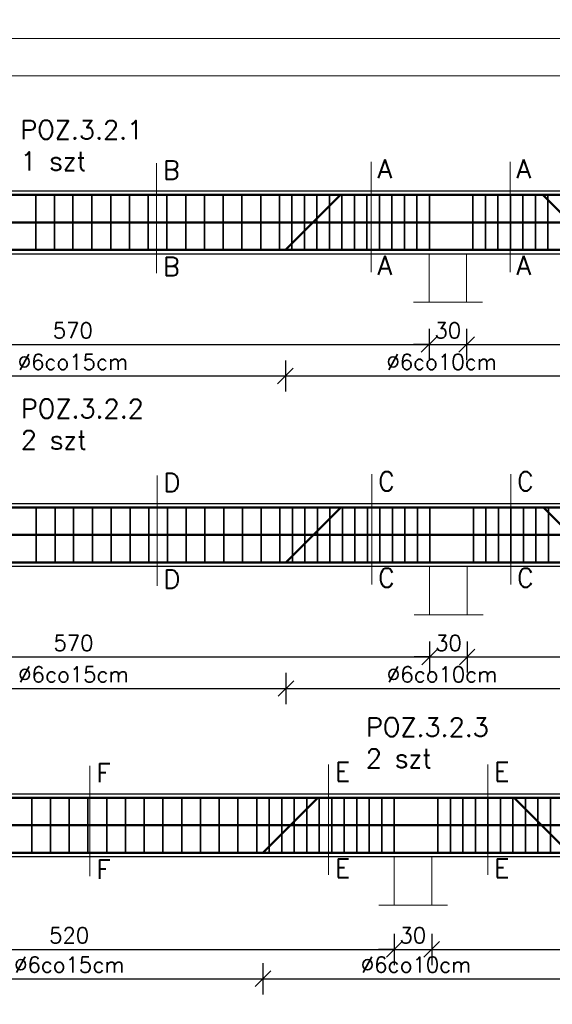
# Model space of a CAD drawing. Extents: x -19 to 9300416, y -12 to 10688993.
# Tile 31 of 106: x 4613225 to 4613651, y 5311934 to 5312722. Entities that reach past the tile are written whole.
import ezdxf

# ---------------------------------------------------------------- set-up
doc = ezdxf.new("R2010")
doc.units = 0
doc.header["$MEASUREMENT"] = 0
for name, color, linetype, lineweight in [('hatch', 253, 'Continuous', 0), ('K-SCIANY CIENKI', 163, 'Continuous', 30), ('K-STAL', 114, 'Continuous', 50), ('K-STAL CIENKI', 92, 'Continuous', 35), ('K-WYMIARY', 7, 'Continuous', 15)]:
    doc.layers.add(name, color=color, linetype=linetype, lineweight=lineweight)
doc.styles.add('Simplex', font='simplex.shx')
doc.dimstyles.new('1do50', dxfattribs={"dimscale": 5, "dimtxt": 2.5, "dimasz": 2.5, "dimexe": 2.5, "dimexo": 0.5, "dimgap": 1, "dimtad": 1, "dimdec": 1, "dimrnd": 0.5, "dimzin": 12, "dimdsep": 46, "dimtxsty": 'Simplex', "dimblk": 'OBLIQUE', "dimcen": 0.5, "dimdle": 2.5, "dimclrd": 256, "dimclre": 256, "dimclrt": 256, "dimadec": 1, "dimazin": 3, "dimtfac": 1, "dimtdec": 1, "dimtix": 1, "dimtmove": 0, "dimatfit": 3, "dimfxl": 0, "dimtolj": 1, "dimtzin": 0, "dimarcsym": 0})

# ---------------------------------------------------------------- blocks, each defined once
blk = doc.blocks.new('_Oblique')
at = {"color": 0, "linetype": 'ByBlock', "lineweight": -2}
blk.add_line((-0.5, -0.5), (0.5, 0.5), dxfattribs=at)
blk = doc.blocks.new('*D1325')
at = {"layer": 'Defpoints', "color": 0, "lineweight": 0, "ltscale": 40}
for p in [(4612982.12, 5312496), (4613552.12, 5312496), (4613552.12, 5312462.2)]:
    blk.add_point(p, dxfattribs=at)
at = {"layer": 'K-WYMIARY', "lineweight": -2, "ltscale": 40}
for p, q in [((4612982.12, 5312474.7), (4612982.12, 5312449.7)), ((4613552.12, 5312474.7), (4613552.12, 5312449.7)), ((4612969.62, 5312462.2), (4613564.62, 5312462.2))]:
    blk.add_line(p, q, dxfattribs=at)
at = {"layer": 'K-WYMIARY', "lineweight": -2, "ltscale": 40, "xscale": 12.5, "yscale": 12.5, "zscale": 12.5, "rotation": 180}
blk.add_blockref('_Oblique', (4612982.12, 5312462.2), dxfattribs=at)
at = {"layer": 'K-WYMIARY', "lineweight": -2, "ltscale": 40, "xscale": 12.5, "yscale": 12.5, "zscale": 12.5}
blk.add_blockref('_Oblique', (4613552.12, 5312462.2), dxfattribs=at)
at = {"layer": 'K-WYMIARY', "lineweight": 0, "ltscale": 40, "insert": (4613267.12, 5312473.45), "char_height": 12.5, "attachment_point": 5, "style": 'Simplex'}
blk.add_mtext('\\A1;570', dxfattribs=at)
blk = doc.blocks.new('*D1326')
at = {"layer": 'Defpoints', "color": 0, "lineweight": 0, "ltscale": 40}
for p in [(4613552.12, 5312496), (4613582.12, 5312496), (4613582.12, 5312462.2)]:
    blk.add_point(p, dxfattribs=at)
at = {"layer": 'K-WYMIARY', "lineweight": -2, "ltscale": 40}
for p, q in [((4613552.12, 5312474.7), (4613552.12, 5312449.7)), ((4613582.12, 5312474.7), (4613582.12, 5312449.7)), ((4613552.12, 5312462.2), (4613539.62, 5312462.2)), ((4613552.12, 5312462.2), (4613582.12, 5312462.2)), ((4613582.12, 5312462.2), (4613594.62, 5312462.2))]:
    blk.add_line(p, q, dxfattribs=at)
at = {"layer": 'K-WYMIARY', "lineweight": -2, "ltscale": 40, "xscale": 12.5, "yscale": 12.5, "zscale": 12.5}
blk.add_blockref('_Oblique', (4613552.12, 5312462.2), dxfattribs=at)
at = {"layer": 'K-WYMIARY', "lineweight": -2, "ltscale": 40, "xscale": 12.5, "yscale": 12.5, "zscale": 12.5, "rotation": 180}
blk.add_blockref('_Oblique', (4613582.12, 5312462.2), dxfattribs=at)
at = {"layer": 'K-WYMIARY', "lineweight": 0, "ltscale": 40, "insert": (4613567.12, 5312473.45), "char_height": 12.5, "attachment_point": 5, "style": 'Simplex'}
blk.add_mtext('\\A1;30', dxfattribs=at)
blk = doc.blocks.new('*D1327')
at = {"layer": 'Defpoints', "color": 0, "lineweight": 0, "ltscale": 40}
for p in [(4613582.12, 5312496), (4614092.12, 5312496), (4614092.12, 5312462.2)]:
    blk.add_point(p, dxfattribs=at)
at = {"layer": 'K-WYMIARY', "lineweight": -2, "ltscale": 40}
for p, q in [((4613582.12, 5312474.7), (4613582.12, 5312449.7)), ((4614092.12, 5312474.7), (4614092.12, 5312449.7)), ((4613569.62, 5312462.2), (4614104.62, 5312462.2))]:
    blk.add_line(p, q, dxfattribs=at)
at = {"layer": 'K-WYMIARY', "lineweight": -2, "ltscale": 40, "xscale": 12.5, "yscale": 12.5, "zscale": 12.5, "rotation": 180}
blk.add_blockref('_Oblique', (4613582.12, 5312462.2), dxfattribs=at)
at = {"layer": 'K-WYMIARY', "lineweight": -2, "ltscale": 40, "xscale": 12.5, "yscale": 12.5, "zscale": 12.5}
blk.add_blockref('_Oblique', (4614092.12, 5312462.2), dxfattribs=at)
at = {"layer": 'K-WYMIARY', "lineweight": 0, "ltscale": 40, "insert": (4613837.12, 5312473.45), "char_height": 12.5, "attachment_point": 5, "style": 'Simplex'}
blk.add_mtext('\\A1;510', dxfattribs=at)
blk = doc.blocks.new('*D1332')
at = {"layer": 'Defpoints', "color": 0, "lineweight": 0, "ltscale": 40}
for p in [(4613097.12, 5312534.83), (4613437.12, 5312534.83), (4613437.12, 5312437.01)]:
    blk.add_point(p, dxfattribs=at)
at = {"layer": 'K-WYMIARY', "lineweight": -2, "ltscale": 40}
for p, q in [((4613097.12, 5312449.51), (4613097.12, 5312424.51)), ((4613437.12, 5312449.51), (4613437.12, 5312424.51)), ((4613084.62, 5312437.01), (4613449.62, 5312437.01))]:
    blk.add_line(p, q, dxfattribs=at)
at = {"layer": 'K-WYMIARY', "lineweight": -2, "ltscale": 40, "xscale": 12.5, "yscale": 12.5, "zscale": 12.5, "rotation": 180}
blk.add_blockref('_Oblique', (4613097.12, 5312437.01), dxfattribs=at)
at = {"layer": 'K-WYMIARY', "lineweight": -2, "ltscale": 40, "xscale": 12.5, "yscale": 12.5, "zscale": 12.5}
blk.add_blockref('_Oblique', (4613437.12, 5312437.01), dxfattribs=at)
at = {"layer": 'K-WYMIARY', "lineweight": 0, "ltscale": 40, "insert": (4613267.12, 5312448.26), "char_height": 12.5, "attachment_point": 5, "style": 'Simplex'}
blk.add_mtext('\\A1;∅6co15cm', dxfattribs=at)
blk = doc.blocks.new('*D1333')
at = {"layer": 'Defpoints', "color": 0, "lineweight": 0, "ltscale": 40}
for p in [(4613437.12, 5312534.83), (4613687.12, 5312534.83), (4613687.12, 5312437.01)]:
    blk.add_point(p, dxfattribs=at)
at = {"layer": 'K-WYMIARY', "lineweight": -2, "ltscale": 40}
for p, q in [((4613437.12, 5312449.51), (4613437.12, 5312424.51)), ((4613687.12, 5312449.51), (4613687.12, 5312424.51)), ((4613424.62, 5312437.01), (4613699.62, 5312437.01))]:
    blk.add_line(p, q, dxfattribs=at)
at = {"layer": 'K-WYMIARY', "lineweight": -2, "ltscale": 40, "xscale": 12.5, "yscale": 12.5, "zscale": 12.5, "rotation": 180}
blk.add_blockref('_Oblique', (4613437.12, 5312437.01), dxfattribs=at)
at = {"layer": 'K-WYMIARY', "lineweight": -2, "ltscale": 40, "xscale": 12.5, "yscale": 12.5, "zscale": 12.5}
blk.add_blockref('_Oblique', (4613687.12, 5312437.01), dxfattribs=at)
at = {"layer": 'K-WYMIARY', "lineweight": 0, "ltscale": 40, "insert": (4613562.12, 5312448.26), "char_height": 12.5, "attachment_point": 5, "style": 'Simplex'}
blk.add_mtext('\\A1;∅6co10cm', dxfattribs=at)
blk = doc.blocks.new('*D1339')
at = {"layer": 'Defpoints', "color": 0, "lineweight": 0, "ltscale": 40}
for p in [(4612982.57, 5312246.02), (4613552.57, 5312246.02), (4613552.57, 5312212.22)]:
    blk.add_point(p, dxfattribs=at)
at = {"layer": 'K-WYMIARY', "lineweight": -2, "ltscale": 40}
for p, q in [((4612982.57, 5312224.72), (4612982.57, 5312199.72)), ((4613552.57, 5312224.72), (4613552.57, 5312199.72)), ((4612970.07, 5312212.22), (4613565.07, 5312212.22))]:
    blk.add_line(p, q, dxfattribs=at)
at = {"layer": 'K-WYMIARY', "lineweight": -2, "ltscale": 40, "xscale": 12.5, "yscale": 12.5, "zscale": 12.5, "rotation": 180}
blk.add_blockref('_Oblique', (4612982.57, 5312212.22), dxfattribs=at)
at = {"layer": 'K-WYMIARY', "lineweight": -2, "ltscale": 40, "xscale": 12.5, "yscale": 12.5, "zscale": 12.5}
blk.add_blockref('_Oblique', (4613552.57, 5312212.22), dxfattribs=at)
at = {"layer": 'K-WYMIARY', "lineweight": 0, "ltscale": 40, "insert": (4613267.57, 5312223.47), "char_height": 12.5, "attachment_point": 5, "style": 'Simplex'}
blk.add_mtext('\\A1;570', dxfattribs=at)
blk = doc.blocks.new('*D1340')
at = {"layer": 'Defpoints', "color": 0, "lineweight": 0, "ltscale": 40}
for p in [(4613552.57, 5312246.02), (4613582.57, 5312246.02), (4613582.57, 5312212.22)]:
    blk.add_point(p, dxfattribs=at)
at = {"layer": 'K-WYMIARY', "lineweight": -2, "ltscale": 40}
for p, q in [((4613552.57, 5312224.72), (4613552.57, 5312199.72)), ((4613582.57, 5312224.72), (4613582.57, 5312199.72)), ((4613552.57, 5312212.22), (4613540.07, 5312212.22)), ((4613552.57, 5312212.22), (4613582.57, 5312212.22)), ((4613582.57, 5312212.22), (4613595.07, 5312212.22))]:
    blk.add_line(p, q, dxfattribs=at)
at = {"layer": 'K-WYMIARY', "lineweight": -2, "ltscale": 40, "xscale": 12.5, "yscale": 12.5, "zscale": 12.5}
blk.add_blockref('_Oblique', (4613552.57, 5312212.22), dxfattribs=at)
at = {"layer": 'K-WYMIARY', "lineweight": -2, "ltscale": 40, "xscale": 12.5, "yscale": 12.5, "zscale": 12.5, "rotation": 180}
blk.add_blockref('_Oblique', (4613582.57, 5312212.22), dxfattribs=at)
at = {"layer": 'K-WYMIARY', "lineweight": 0, "ltscale": 40, "insert": (4613567.57, 5312223.47), "char_height": 12.5, "attachment_point": 5, "style": 'Simplex'}
blk.add_mtext('\\A1;30', dxfattribs=at)
blk = doc.blocks.new('*D1341')
at = {"layer": 'Defpoints', "color": 0, "lineweight": 0, "ltscale": 40}
for p in [(4613582.57, 5312246.02), (4614092.57, 5312246.02), (4614092.57, 5312212.22)]:
    blk.add_point(p, dxfattribs=at)
at = {"layer": 'K-WYMIARY', "lineweight": -2, "ltscale": 40}
for p, q in [((4613582.57, 5312224.72), (4613582.57, 5312199.72)), ((4614092.57, 5312224.72), (4614092.57, 5312199.72)), ((4613570.07, 5312212.22), (4614105.07, 5312212.22))]:
    blk.add_line(p, q, dxfattribs=at)
at = {"layer": 'K-WYMIARY', "lineweight": -2, "ltscale": 40, "xscale": 12.5, "yscale": 12.5, "zscale": 12.5, "rotation": 180}
blk.add_blockref('_Oblique', (4613582.57, 5312212.22), dxfattribs=at)
at = {"layer": 'K-WYMIARY', "lineweight": -2, "ltscale": 40, "xscale": 12.5, "yscale": 12.5, "zscale": 12.5}
blk.add_blockref('_Oblique', (4614092.57, 5312212.22), dxfattribs=at)
at = {"layer": 'K-WYMIARY', "lineweight": 0, "ltscale": 40, "insert": (4613837.57, 5312223.47), "char_height": 12.5, "attachment_point": 5, "style": 'Simplex'}
blk.add_mtext('\\A1;510', dxfattribs=at)
blk = doc.blocks.new('*D1346')
at = {"layer": 'Defpoints', "color": 0, "lineweight": 0, "ltscale": 40}
for p in [(4613097.57, 5312284.85), (4613437.57, 5312284.85), (4613437.57, 5312187.03)]:
    blk.add_point(p, dxfattribs=at)
at = {"layer": 'K-WYMIARY', "lineweight": -2, "ltscale": 40}
for p, q in [((4613097.57, 5312199.53), (4613097.57, 5312174.53)), ((4613437.57, 5312199.53), (4613437.57, 5312174.53)), ((4613085.07, 5312187.03), (4613450.07, 5312187.03))]:
    blk.add_line(p, q, dxfattribs=at)
at = {"layer": 'K-WYMIARY', "lineweight": -2, "ltscale": 40, "xscale": 12.5, "yscale": 12.5, "zscale": 12.5, "rotation": 180}
blk.add_blockref('_Oblique', (4613097.57, 5312187.03), dxfattribs=at)
at = {"layer": 'K-WYMIARY', "lineweight": -2, "ltscale": 40, "xscale": 12.5, "yscale": 12.5, "zscale": 12.5}
blk.add_blockref('_Oblique', (4613437.57, 5312187.03), dxfattribs=at)
at = {"layer": 'K-WYMIARY', "lineweight": 0, "ltscale": 40, "insert": (4613267.57, 5312198.28), "char_height": 12.5, "attachment_point": 5, "style": 'Simplex'}
blk.add_mtext('\\A1;∅6co15cm', dxfattribs=at)
blk = doc.blocks.new('*D1347')
at = {"layer": 'Defpoints', "color": 0, "lineweight": 0, "ltscale": 40}
for p in [(4613437.57, 5312284.85), (4613687.57, 5312284.85), (4613687.57, 5312187.03)]:
    blk.add_point(p, dxfattribs=at)
at = {"layer": 'K-WYMIARY', "lineweight": -2, "ltscale": 40}
for p, q in [((4613437.57, 5312199.53), (4613437.57, 5312174.53)), ((4613687.57, 5312199.53), (4613687.57, 5312174.53)), ((4613425.07, 5312187.03), (4613700.07, 5312187.03))]:
    blk.add_line(p, q, dxfattribs=at)
at = {"layer": 'K-WYMIARY', "lineweight": -2, "ltscale": 40, "xscale": 12.5, "yscale": 12.5, "zscale": 12.5, "rotation": 180}
blk.add_blockref('_Oblique', (4613437.57, 5312187.03), dxfattribs=at)
at = {"layer": 'K-WYMIARY', "lineweight": -2, "ltscale": 40, "xscale": 12.5, "yscale": 12.5, "zscale": 12.5}
blk.add_blockref('_Oblique', (4613687.57, 5312187.03), dxfattribs=at)
at = {"layer": 'K-WYMIARY', "lineweight": 0, "ltscale": 40, "insert": (4613562.57, 5312198.28), "char_height": 12.5, "attachment_point": 5, "style": 'Simplex'}
blk.add_mtext('\\A1;∅6co10cm', dxfattribs=at)
blk = doc.blocks.new('*D1367')
at = {"layer": 'Defpoints', "color": 0, "lineweight": 0, "ltscale": 40}
for p in [(4613419.19, 5312052.61), (4613109.19, 5311979.99), (4613419.19, 5311954.8)]:
    blk.add_point(p, dxfattribs=at)
at = {"layer": 'K-WYMIARY', "lineweight": -2, "ltscale": 40}
for p, q in [((4613109.19, 5311967.3), (4613109.19, 5311942.3)), ((4613419.19, 5311967.3), (4613419.19, 5311942.3)), ((4613096.69, 5311954.8), (4613431.69, 5311954.8))]:
    blk.add_line(p, q, dxfattribs=at)
at = {"layer": 'K-WYMIARY', "lineweight": -2, "ltscale": 40, "xscale": 12.5, "yscale": 12.5, "zscale": 12.5, "rotation": 180}
blk.add_blockref('_Oblique', (4613109.19, 5311954.8), dxfattribs=at)
at = {"layer": 'K-WYMIARY', "lineweight": -2, "ltscale": 40, "xscale": 12.5, "yscale": 12.5, "zscale": 12.5}
blk.add_blockref('_Oblique', (4613419.19, 5311954.8), dxfattribs=at)
at = {"layer": 'K-WYMIARY', "lineweight": 0, "ltscale": 40, "insert": (4613264.19, 5311966.05), "char_height": 12.5, "attachment_point": 5, "style": 'Simplex'}
blk.add_mtext('\\A1;∅6co15cm', dxfattribs=at)
blk = doc.blocks.new('*D1368')
at = {"layer": 'Defpoints', "color": 0, "lineweight": 0, "ltscale": 40}
for p in [(4613419.19, 5312052.61), (4613664.19, 5312052.61), (4613664.19, 5311954.8)]:
    blk.add_point(p, dxfattribs=at)
at = {"layer": 'K-WYMIARY', "lineweight": -2, "ltscale": 40}
for p, q in [((4613419.19, 5311967.3), (4613419.19, 5311942.3)), ((4613664.19, 5311967.3), (4613664.19, 5311942.3)), ((4613406.69, 5311954.8), (4613676.69, 5311954.8))]:
    blk.add_line(p, q, dxfattribs=at)
at = {"layer": 'K-WYMIARY', "lineweight": -2, "ltscale": 40, "xscale": 12.5, "yscale": 12.5, "zscale": 12.5, "rotation": 180}
blk.add_blockref('_Oblique', (4613419.19, 5311954.8), dxfattribs=at)
at = {"layer": 'K-WYMIARY', "lineweight": -2, "ltscale": 40, "xscale": 12.5, "yscale": 12.5, "zscale": 12.5}
blk.add_blockref('_Oblique', (4613664.19, 5311954.8), dxfattribs=at)
at = {"layer": 'K-WYMIARY', "lineweight": 0, "ltscale": 40, "insert": (4613541.69, 5311966.05), "char_height": 12.5, "attachment_point": 5, "style": 'Simplex'}
blk.add_mtext('\\A1;∅6co10cm', dxfattribs=at)
blk = doc.blocks.new('*D1372')
at = {"layer": 'Defpoints', "color": 0, "lineweight": 0, "ltscale": 40}
for p in [(4613004.19, 5312052.61), (4613524.19, 5312013.79), (4613524.19, 5311978.28)]:
    blk.add_point(p, dxfattribs=at)
at = {"layer": 'K-WYMIARY', "lineweight": -2, "ltscale": 40}
for p, q in [((4613004.19, 5311990.78), (4613004.19, 5311965.78)), ((4613524.19, 5311990.78), (4613524.19, 5311965.78)), ((4612991.69, 5311978.28), (4613536.69, 5311978.28))]:
    blk.add_line(p, q, dxfattribs=at)
at = {"layer": 'K-WYMIARY', "lineweight": -2, "ltscale": 40, "xscale": 12.5, "yscale": 12.5, "zscale": 12.5, "rotation": 180}
blk.add_blockref('_Oblique', (4613004.19, 5311978.28), dxfattribs=at)
at = {"layer": 'K-WYMIARY', "lineweight": -2, "ltscale": 40, "xscale": 12.5, "yscale": 12.5, "zscale": 12.5}
blk.add_blockref('_Oblique', (4613524.19, 5311978.28), dxfattribs=at)
at = {"layer": 'K-WYMIARY', "lineweight": 0, "ltscale": 40, "insert": (4613264.19, 5311989.53), "char_height": 12.5, "attachment_point": 5, "style": 'Simplex'}
blk.add_mtext('\\A1;520', dxfattribs=at)
blk = doc.blocks.new('*D1373')
at = {"layer": 'Defpoints', "color": 0, "lineweight": 0, "ltscale": 40}
for p in [(4613524.19, 5312013.79), (4613554.19, 5312013.79), (4613554.19, 5311978.28)]:
    blk.add_point(p, dxfattribs=at)
at = {"layer": 'K-WYMIARY', "lineweight": -2, "ltscale": 40}
for p, q in [((4613524.19, 5311990.78), (4613524.19, 5311965.78)), ((4613554.19, 5311990.78), (4613554.19, 5311965.78)), ((4613524.19, 5311978.28), (4613511.69, 5311978.28)), ((4613524.19, 5311978.28), (4613554.19, 5311978.28)), ((4613554.19, 5311978.28), (4613566.69, 5311978.28))]:
    blk.add_line(p, q, dxfattribs=at)
at = {"layer": 'K-WYMIARY', "lineweight": -2, "ltscale": 40, "xscale": 12.5, "yscale": 12.5, "zscale": 12.5}
blk.add_blockref('_Oblique', (4613524.19, 5311978.28), dxfattribs=at)
at = {"layer": 'K-WYMIARY', "lineweight": -2, "ltscale": 40, "xscale": 12.5, "yscale": 12.5, "zscale": 12.5, "rotation": 180}
blk.add_blockref('_Oblique', (4613554.19, 5311978.28), dxfattribs=at)
at = {"layer": 'K-WYMIARY', "lineweight": 0, "ltscale": 40, "insert": (4613539.19, 5311989.53), "char_height": 12.5, "attachment_point": 5, "style": 'Simplex'}
blk.add_mtext('\\A1;30', dxfattribs=at)
blk = doc.blocks.new('*D1374')
at = {"layer": 'Defpoints', "color": 0, "lineweight": 0, "ltscale": 40}
for p in [(4613554.19, 5312013.79), (4614094.19, 5312013.79), (4614094.19, 5311978.28)]:
    blk.add_point(p, dxfattribs=at)
at = {"layer": 'K-WYMIARY', "lineweight": -2, "ltscale": 40}
for p, q in [((4613554.19, 5311990.78), (4613554.19, 5311965.78)), ((4614094.19, 5311990.78), (4614094.19, 5311965.78)), ((4613541.69, 5311978.28), (4614106.69, 5311978.28))]:
    blk.add_line(p, q, dxfattribs=at)
at = {"layer": 'K-WYMIARY', "lineweight": -2, "ltscale": 40, "xscale": 12.5, "yscale": 12.5, "zscale": 12.5, "rotation": 180}
blk.add_blockref('_Oblique', (4613554.19, 5311978.28), dxfattribs=at)
at = {"layer": 'K-WYMIARY', "lineweight": -2, "ltscale": 40, "xscale": 12.5, "yscale": 12.5, "zscale": 12.5}
blk.add_blockref('_Oblique', (4614094.19, 5311978.28), dxfattribs=at)
at = {"layer": 'K-WYMIARY', "lineweight": 0, "ltscale": 40, "insert": (4613824.19, 5311989.53), "char_height": 12.5, "attachment_point": 5, "style": 'Simplex'}
blk.add_mtext('\\A1;540', dxfattribs=at)
blk = doc.blocks.new('*D1387')
at = {"layer": 'Defpoints', "color": 0, "lineweight": 0, "ltscale": 40}
for p in [(4612955.6, 5312102.61), (4614124.19, 5312102.61), (4614124.19, 5312052.61)]:
    blk.add_point(p, dxfattribs=at)
at = {"layer": 'K-WYMIARY', "lineweight": -2, "ltscale": 40}
for p, q in [((4612955.6, 5312040.11), (4612955.6, 5312115.11)), ((4612968.1, 5312102.61), (4612943.1, 5312102.61)), ((4612968.1, 5312052.61), (4612943.1, 5312052.61))]:
    blk.add_line(p, q, dxfattribs=at)
at = {"layer": 'K-WYMIARY', "lineweight": -2, "ltscale": 40, "xscale": 12.5, "yscale": 12.5, "zscale": 12.5}
for p, rotation in [((4612955.6, 5312102.61), 90), ((4612955.6, 5312052.61), 270)]:
    blk.add_blockref('_Oblique', p, dxfattribs=dict(at, rotation=rotation))
at = {"layer": 'K-WYMIARY', "lineweight": 0, "ltscale": 40, "insert": (4612944.35, 5312077.61), "char_height": 12.5, "attachment_point": 5, "rotation": 90, "style": 'Simplex'}
blk.add_mtext('\\A1;50', dxfattribs=at)
blk = doc.blocks.new('*D1388')
at = {"layer": 'Defpoints', "color": 0, "lineweight": 0, "ltscale": 40}
for p in [(4612398.63, 5312334.85), (4614122.57, 5312334.85), (4614122.57, 5312284.85)]:
    blk.add_point(p, dxfattribs=at)
at = {"layer": 'K-WYMIARY', "lineweight": -2, "ltscale": 40}
for p, q in [((4612398.63, 5312272.35), (4612398.63, 5312347.35)), ((4612411.13, 5312334.85), (4612386.13, 5312334.85)), ((4612411.13, 5312284.85), (4612386.13, 5312284.85))]:
    blk.add_line(p, q, dxfattribs=at)
at = {"layer": 'K-WYMIARY', "lineweight": -2, "ltscale": 40, "xscale": 12.5, "yscale": 12.5, "zscale": 12.5}
for p, rotation in [((4612398.63, 5312334.85), 90), ((4612398.63, 5312284.85), 270)]:
    blk.add_blockref('_Oblique', p, dxfattribs=dict(at, rotation=rotation))
at = {"layer": 'K-WYMIARY', "lineweight": 0, "ltscale": 40, "insert": (4612387.38, 5312309.85), "char_height": 12.5, "attachment_point": 5, "rotation": 90, "style": 'Simplex'}
blk.add_mtext('\\A1;50', dxfattribs=at)
blk = doc.blocks.new('*D1389')
at = {"layer": 'Defpoints', "color": 0, "lineweight": 0, "ltscale": 40}
for p in [(4612398.02, 5312584.83), (4614122.12, 5312584.83), (4614122.12, 5312534.83)]:
    blk.add_point(p, dxfattribs=at)
at = {"layer": 'K-WYMIARY', "lineweight": -2, "ltscale": 40}
for p, q in [((4612398.02, 5312522.33), (4612398.02, 5312597.33)), ((4612410.52, 5312584.83), (4612385.52, 5312584.83)), ((4612410.52, 5312534.83), (4612385.52, 5312534.83))]:
    blk.add_line(p, q, dxfattribs=at)
at = {"layer": 'K-WYMIARY', "lineweight": -2, "ltscale": 40, "xscale": 12.5, "yscale": 12.5, "zscale": 12.5}
for p, rotation in [((4612398.02, 5312584.83), 90), ((4612398.02, 5312534.83), 270)]:
    blk.add_blockref('_Oblique', p, dxfattribs=dict(at, rotation=rotation))
at = {"layer": 'K-WYMIARY', "lineweight": 0, "ltscale": 40, "insert": (4612386.77, 5312559.83), "char_height": 12.5, "attachment_point": 5, "rotation": 90, "style": 'Simplex'}
blk.add_mtext('\\A1;50', dxfattribs=at)

msp = doc.modelspace()

# ---------------------------------------------------------------- linework, layer by layer
at = {"layer": 'hatch', "color": 252}
for points in [[(4612076.09, 5312707.03), (4614176.09, 5312707.03), (4614176.09, 5314181.03), (4612076.09, 5314181.03)], [(4612076.09, 5312707.03), (4614176.09, 5312707.03), (4614176.09, 5314181.03), (4612076.09, 5314181.03)], [(4612076.09, 5311233.03), (4614176.09, 5311233.03), (4614176.09, 5312707.03), (4612076.09, 5312707.03)], [(4612076.09, 5311233.03), (4614176.09, 5311233.03), (4614176.09, 5312707.03), (4612076.09, 5312707.03)], [(4612236.09, 5312677.03), (4614146.09, 5312677.03), (4614146.09, 5311263.03), (4612236.09, 5311263.03)]]:
    msp.add_lwpolyline(points, close=True, dxfattribs=at)
at = {"layer": 'K-SCIANY CIENKI'}
for points in [[(4612412.12, 5312534.83), (4614122.12, 5312534.83), (4614122.12, 5312584.83), (4612412.12, 5312584.83)], [(4612412.57, 5312284.85), (4614122.57, 5312284.85), (4614122.57, 5312334.85), (4612412.57, 5312334.85)], [(4612974.19, 5312052.61), (4614124.19, 5312052.61), (4614124.19, 5312102.61), (4612974.19, 5312102.61)]]:
    msp.add_lwpolyline(points, close=True, dxfattribs=at)
at = {"layer": 'K-STAL'}
for points in [[(4612415.12, 5312581.83), (4614119.12, 5312581.83)], [(4613437.12, 5312537.83), (4613481.12, 5312581.83), (4613643.12, 5312581.83), (4613687.12, 5312537.83)], [(4612415.12, 5312559.83), (4614119.12, 5312559.83)], [(4614117.61, 5312537.83), (4612417.12, 5312537.83)], [(4612415.57, 5312331.85), (4614119.57, 5312331.85)], [(4613437.57, 5312287.85), (4613481.57, 5312331.85), (4613643.57, 5312331.85), (4613687.57, 5312287.85)], [(4612415.57, 5312309.85), (4614119.57, 5312309.85)], [(4614118.06, 5312287.85), (4612417.56, 5312287.85)], [(4612977.19, 5312055.61), (4612977.19, 5312099.61), (4614121.19, 5312099.61), (4614121.19, 5312055.61)], [(4613419.19, 5312055.61), (4613463.19, 5312099.61), (4613620.19, 5312099.61), (4613664.19, 5312055.61)], [(4612977.19, 5312077.61), (4614121.19, 5312077.61)], [(4614118.52, 5312055.61), (4612981.15, 5312055.61)]]:
    msp.add_lwpolyline(points, dxfattribs=at)
at = {"layer": 'K-STAL CIENKI', "color": 2}
for p, q in [((4613237.36, 5312537.83), (4613237.36, 5312581.83)), ((4613252.36, 5312537.83), (4613252.36, 5312581.83)), ((4613267.12, 5312537.83), (4613267.12, 5312581.83)), ((4613282.36, 5312537.83), (4613282.36, 5312581.83)), ((4613297.36, 5312537.83), (4613297.36, 5312581.83)), ((4613312.36, 5312537.83), (4613312.36, 5312581.83)), ((4613327.36, 5312537.83), (4613327.36, 5312581.83)), ((4613342.36, 5312537.83), (4613342.36, 5312581.83)), ((4613357.36, 5312537.83), (4613357.36, 5312581.83)), ((4613372.36, 5312537.83), (4613372.36, 5312581.83)), ((4613387.36, 5312537.83), (4613387.36, 5312581.83)), ((4613402.36, 5312537.83), (4613402.36, 5312581.83)), ((4613417.36, 5312537.83), (4613417.36, 5312581.83)), ((4613432.36, 5312537.83), (4613432.36, 5312581.83)), ((4613442.36, 5312537.83), (4613442.36, 5312581.83)), ((4613452.36, 5312537.83), (4613452.36, 5312581.83)), ((4613462.36, 5312537.83), (4613462.36, 5312581.83)), ((4613472.36, 5312537.83), (4613472.36, 5312581.83)), ((4613482.36, 5312537.83), (4613482.36, 5312581.83)), ((4613492.36, 5312537.83), (4613492.36, 5312581.83)), ((4613502.36, 5312537.83), (4613502.36, 5312581.83)), ((4613512.36, 5312537.83), (4613512.36, 5312581.83)), ((4613522.36, 5312537.83), (4613522.36, 5312581.83)), ((4613532.36, 5312537.83), (4613532.36, 5312581.83)), ((4613542.36, 5312537.83), (4613542.36, 5312581.83)), ((4613552.36, 5312537.83), (4613552.36, 5312581.83)), ((4613587.12, 5312537.83), (4613587.12, 5312581.83)), ((4613597.12, 5312537.83), (4613597.12, 5312581.83)), ((4613607.12, 5312537.83), (4613607.12, 5312581.83)), ((4613617.12, 5312537.83), (4613617.12, 5312581.83)), ((4613627.12, 5312537.83), (4613627.12, 5312581.83)), ((4613637.12, 5312537.83), (4613637.12, 5312581.83)), ((4613647.12, 5312537.83), (4613647.12, 5312581.83)), ((4613237.81, 5312287.85), (4613237.81, 5312331.85)), ((4613252.81, 5312287.85), (4613252.81, 5312331.85)), ((4613267.57, 5312287.85), (4613267.57, 5312331.85)), ((4613282.81, 5312287.85), (4613282.81, 5312331.85)), ((4613297.81, 5312287.85), (4613297.81, 5312331.85)), ((4613312.81, 5312287.85), (4613312.81, 5312331.85)), ((4613327.81, 5312287.85), (4613327.81, 5312331.85)), ((4613342.81, 5312287.85), (4613342.81, 5312331.85)), ((4613357.81, 5312287.85), (4613357.81, 5312331.85)), ((4613372.81, 5312287.85), (4613372.81, 5312331.85)), ((4613387.81, 5312287.85), (4613387.81, 5312331.85)), ((4613402.81, 5312287.85), (4613402.81, 5312331.85)), ((4613417.81, 5312287.85), (4613417.81, 5312331.85)), ((4613432.81, 5312287.85), (4613432.81, 5312331.85)), ((4613442.81, 5312287.85), (4613442.81, 5312331.85)), ((4613452.81, 5312287.85), (4613452.81, 5312331.85)), ((4613462.81, 5312287.85), (4613462.81, 5312331.85)), ((4613472.81, 5312287.85), (4613472.81, 5312331.85)), ((4613482.81, 5312287.85), (4613482.81, 5312331.85)), ((4613492.81, 5312287.85), (4613492.81, 5312331.85)), ((4613502.81, 5312287.85), (4613502.81, 5312331.85)), ((4613512.81, 5312287.85), (4613512.81, 5312331.85)), ((4613522.81, 5312287.85), (4613522.81, 5312331.85)), ((4613532.81, 5312287.85), (4613532.81, 5312331.85)), ((4613542.81, 5312287.85), (4613542.81, 5312331.85)), ((4613552.81, 5312287.85), (4613552.81, 5312331.85)), ((4613587.57, 5312287.85), (4613587.57, 5312331.85)), ((4613597.57, 5312287.85), (4613597.57, 5312331.85)), ((4613607.57, 5312287.85), (4613607.57, 5312331.85)), ((4613617.57, 5312287.85), (4613617.57, 5312331.85)), ((4613627.57, 5312287.85), (4613627.57, 5312331.85)), ((4613637.57, 5312287.85), (4613637.57, 5312331.85)), ((4613647.57, 5312287.85), (4613647.57, 5312331.85)), ((4613234.19, 5312055.61), (4613234.19, 5312099.61)), ((4613249.19, 5312055.61), (4613249.19, 5312099.61)), ((4613264.19, 5312055.61), (4613264.19, 5312099.61)), ((4613279.19, 5312055.61), (4613279.19, 5312099.61)), ((4613294.19, 5312055.61), (4613294.19, 5312099.61)), ((4613309.19, 5312055.61), (4613309.19, 5312099.61)), ((4613324.19, 5312055.61), (4613324.19, 5312099.61)), ((4613339.19, 5312055.61), (4613339.19, 5312099.61)), ((4613354.19, 5312055.61), (4613354.19, 5312099.61)), ((4613369.19, 5312055.61), (4613369.19, 5312099.61)), ((4613384.19, 5312055.61), (4613384.19, 5312099.61)), ((4613399.19, 5312055.61), (4613399.19, 5312099.61)), ((4613414.19, 5312055.61), (4613414.19, 5312099.61)), ((4613424.19, 5312055.61), (4613424.19, 5312099.61)), ((4613434.19, 5312055.61), (4613434.19, 5312099.61)), ((4613444.19, 5312055.61), (4613444.19, 5312099.61)), ((4613454.19, 5312055.61), (4613454.19, 5312099.61)), ((4613464.19, 5312055.61), (4613464.19, 5312099.61)), ((4613474.19, 5312055.61), (4613474.19, 5312099.61)), ((4613484.19, 5312055.61), (4613484.19, 5312099.61)), ((4613494.19, 5312055.61), (4613494.19, 5312099.61)), ((4613504.19, 5312055.61), (4613504.19, 5312099.61)), ((4613514.19, 5312055.61), (4613514.19, 5312099.61)), ((4613524.19, 5312055.61), (4613524.19, 5312099.61)), ((4613559.19, 5312055.61), (4613559.19, 5312099.61)), ((4613569.19, 5312055.61), (4613569.19, 5312099.61)), ((4613579.19, 5312055.61), (4613579.19, 5312099.61)), ((4613589.19, 5312055.61), (4613589.19, 5312099.61)), ((4613599.19, 5312055.61), (4613599.19, 5312099.61)), ((4613609.19, 5312055.61), (4613609.19, 5312099.61)), ((4613619.19, 5312055.61), (4613619.19, 5312099.61)), ((4613629.19, 5312055.61), (4613629.19, 5312099.61)), ((4613639.19, 5312055.61), (4613639.19, 5312099.61)), ((4613649.19, 5312055.61), (4613649.19, 5312099.61))]:
    msp.add_line(p, q, dxfattribs=at)
at = {"layer": 'K-WYMIARY', "lineweight": 0, "ltscale": 40}
for p, q in [((4613334.11, 5312607.38), (4613334.11, 5312519.19)), ((4613505.8, 5312608.38), (4613505.8, 5312520.18)), ((4613616.95, 5312608.38), (4613616.95, 5312520.18)), ((4612412.12, 5312584.83), (4614122.12, 5312584.83)), ((4612412.12, 5312534.83), (4614122.12, 5312534.83)), ((4613552.12, 5312534.83), (4613552.12, 5312496)), ((4613582.12, 5312534.83), (4613582.12, 5312496)), ((4613539.76, 5312496), (4613594.89, 5312496)), ((4613334.55, 5312357.4), (4613334.55, 5312269.21)), ((4613506.25, 5312358.4), (4613506.25, 5312270.2)), ((4613617.4, 5312358.4), (4613617.4, 5312270.2)), ((4612412.57, 5312334.85), (4614122.57, 5312334.85)), ((4612412.57, 5312284.85), (4614122.57, 5312284.85)), ((4613552.57, 5312284.85), (4613552.57, 5312246.02)), ((4613582.57, 5312284.85), (4613582.57, 5312246.02)), ((4613540.2, 5312246.02), (4613595.34, 5312246.02)), ((4613280.75, 5312125.17), (4613280.75, 5312036.97)), ((4613471.7, 5312126.16), (4613471.7, 5312037.97)), ((4613599.07, 5312126.16), (4613599.07, 5312037.97)), ((4612974.19, 5312102.61), (4614124.19, 5312102.61)), ((4612974.19, 5312052.61), (4614124.19, 5312052.61)), ((4613524.19, 5312052.61), (4613524.19, 5312013.79)), ((4613554.19, 5312052.61), (4613554.19, 5312013.79)), ((4613511.83, 5312013.79), (4613566.96, 5312013.79))]:
    msp.add_line(p, q, dxfattribs=at)

# ---------------------------------------------------------------- texts
at = {"layer": 'K-WYMIARY', "char_height": 15, "attachment_point": 7, "style": 'Simplex'}
for s, insert in [('POZ.3.2.1\\P1 szt', (4613225.02, 5312601.44)), ('B', (4613339.1, 5312594.24)), ('A', (4613510.79, 5312595.24)), ('A', (4613621.94, 5312595.24)), ('B', (4613339.1, 5312517.06)), ('A', (4613510.79, 5312518.05)), ('A', (4613621.94, 5312518.05)), ('POZ.3.2.2\\P2 szt', (4613225.46, 5312378.4)), ('D', (4613339.54, 5312344.26)), ('C', (4613511.24, 5312345.26)), ('C', (4613622.39, 5312345.26)), ('D', (4613339.54, 5312267.08)), ('C', (4613511.24, 5312268.07)), ('C', (4613622.39, 5312268.07)), ('POZ.3.2.3\\P2 szt', (4613501.55, 5312123.63)), ('F', (4613285.74, 5312112.03)), ('E', (4613476.69, 5312113.02)), ('E', (4613604.06, 5312113.02)), ('F', (4613285.74, 5312034.84)), ('E', (4613476.69, 5312035.84)), ('E', (4613604.06, 5312035.84))]:
    msp.add_mtext(s, dxfattribs=dict(at, insert=insert))

# ---------------------------------------------------------------- dimensions: what is measured, and where the dimension line sits
at = {"layer": 'K-WYMIARY', "lineweight": 0, "ltscale": 40}
for base, p1, p2, picture, middle in [((4612398.02, 5312584.83), (4614122.12, 5312534.83), (4614122.12, 5312584.83), '*D1389', (4612386.77, 5312559.83)), ((4612398.63, 5312334.85), (4614122.57, 5312284.85), (4614122.57, 5312334.85), '*D1388', (4612387.38, 5312309.85)), ((4612955.6, 5312102.61), (4614124.19, 5312052.61), (4614124.19, 5312102.61), '*D1387', (4612944.35, 5312077.61))]:
    dim = msp.add_linear_dim(base=base, p1=p1, p2=p2, angle=90, dimstyle='1do50', dxfattribs=at)
    dim.commit()
    dim.dimension.update_dxf_attribs({"geometry": picture, "text_midpoint": middle})
for base, p1, p2, text, picture, middle in [((4613437.12, 5312437.01), (4613097.12, 5312534.83), (4613437.12, 5312534.83), '∅6co15cm', '*D1332', (4613267.12, 5312448.26)), ((4613687.12, 5312437.01), (4613437.12, 5312534.83), (4613687.12, 5312534.83), '∅6co10cm', '*D1333', (4613562.12, 5312448.26)), ((4613437.57, 5312187.03), (4613097.57, 5312284.85), (4613437.57, 5312284.85), '∅6co15cm', '*D1346', (4613267.57, 5312198.28)), ((4613687.57, 5312187.03), (4613437.57, 5312284.85), (4613687.57, 5312284.85), '∅6co10cm', '*D1347', (4613562.57, 5312198.28)), ((4613419.19, 5311954.8), (4613109.19, 5311979.99), (4613419.19, 5312052.61), '∅6co15cm', '*D1367', (4613264.19, 5311966.05)), ((4613664.19, 5311954.8), (4613419.19, 5312052.61), (4613664.19, 5312052.61), '∅6co10cm', '*D1368', (4613541.69, 5311966.05))]:
    dim = msp.add_linear_dim(base=base, p1=p1, p2=p2, text=text, dimstyle='1do50', override={"dimtmove": 1}, dxfattribs=at)
    dim.commit()
    dim.dimension.update_dxf_attribs({"geometry": picture, "text_midpoint": middle})
for base, p1, p2, picture, middle in [((4613552.12, 5312462.2), (4612982.12, 5312496), (4613552.12, 5312496), '*D1325', (4613267.12, 5312473.45)), ((4613582.12, 5312462.2), (4613552.12, 5312496), (4613582.12, 5312496), '*D1326', (4613567.12, 5312473.45)), ((4614092.12, 5312462.2), (4613582.12, 5312496), (4614092.12, 5312496), '*D1327', (4613837.12, 5312473.45)), ((4613552.57, 5312212.22), (4612982.57, 5312246.02), (4613552.57, 5312246.02), '*D1339', (4613267.57, 5312223.47)), ((4613582.57, 5312212.22), (4613552.57, 5312246.02), (4613582.57, 5312246.02), '*D1340', (4613567.57, 5312223.47)), ((4614092.57, 5312212.22), (4613582.57, 5312246.02), (4614092.57, 5312246.02), '*D1341', (4613837.57, 5312223.47)), ((4613524.19, 5311978.28), (4613004.19, 5312052.61), (4613524.19, 5312013.79), '*D1372', (4613264.19, 5311989.53)), ((4613554.19, 5311978.28), (4613524.19, 5312013.79), (4613554.19, 5312013.79), '*D1373', (4613539.19, 5311989.53)), ((4614094.19, 5311978.28), (4613554.19, 5312013.79), (4614094.19, 5312013.79), '*D1374', (4613824.19, 5311989.53))]:
    dim = msp.add_linear_dim(base=base, p1=p1, p2=p2, dimstyle='1do50', override={"dimtmove": 1}, dxfattribs=at)
    dim.commit()
    dim.dimension.update_dxf_attribs({"geometry": picture, "text_midpoint": middle})

doc.saveas('drawing.dxf')
